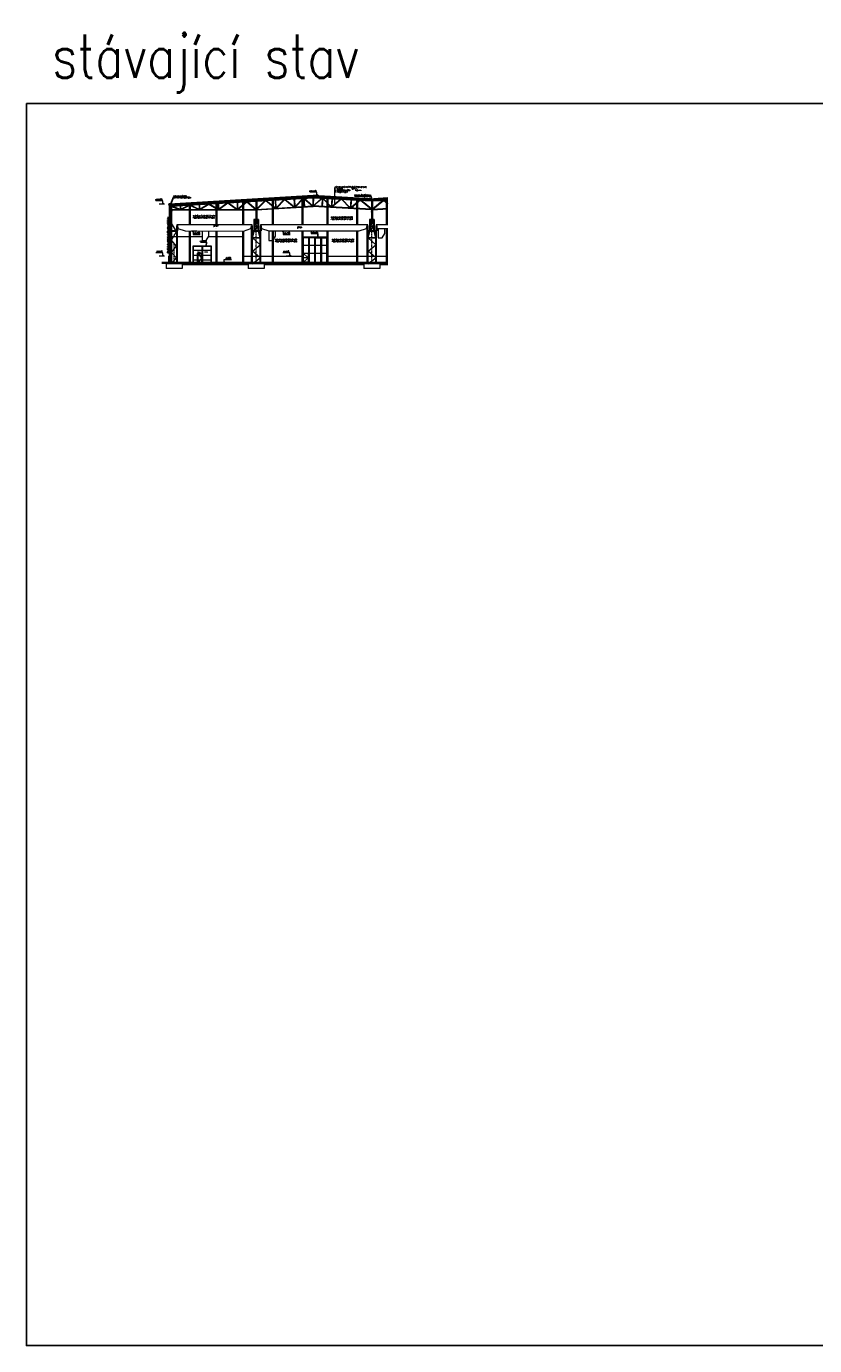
# Model space of a CAD drawing. Header units: millimetres. Extents: x -485339 to 350584, y -1189936 to 0.
# Tile 213 of 256: x -485339 to -319442, y -775236 to -497734. Entities that reach past the tile are written whole.
import ezdxf
from ezdxf import colors
from ezdxf.entities.mleader import LeaderData, LeaderLine
from ezdxf.enums import TextEntityAlignment as Align
from ezdxf.math import Vec2, Vec3

# ---------------------------------------------------------------- set-up
doc = ezdxf.new("R2010")
doc.units = ezdxf.units.MM
doc.header["$LTSCALE"] = 10
doc.linetypes.add('DASHDOT', pattern=[25.4, 12.7, -6.35, 0, -6.35])
doc.linetypes.add('ČÁRKOVANÁ', pattern=[19.05, 12.7, -6.35])
doc.layers.get('Defpoints').update_dxf_attribs({"color": 201})
for name, color, linetype, lineweight, true_color in [('BOUR_DVEŘE', 7, 'Continuous', 18, 0xdba400), ('BOUR_ČÁRY_OBRYS', 7, 'Continuous', 35, 0xdba400), ('BOUR_ČÁRY_PLNÉ', 7, 'Continuous', 18, 0xdba400), ('BOURÁNÍ_POPIS', 7, 'Continuous', 18, 0xdba400)]:
    doc.layers.add(name, color=color, linetype=linetype, lineweight=lineweight, true_color=true_color)
for name, color, linetype, lineweight in [('St_kóty_výškové', 132, 'Continuous', 18), ('St_popis', 250, 'Continuous', 18), ('St_sloupy_opláštění_pohled', 25, 'ČÁRKOVANÁ', 18), ('St_čáry_obrys', 5, 'Continuous', 35), ('St_čáry_plné', 250, 'Continuous', 18), ('St_šrafy', 250, 'Continuous', 18)]:
    doc.layers.add(name, color=color, linetype=linetype, lineweight=lineweight)
doc.styles.add('ROMANS', font='romans.shx', dxfattribs={"width": 0.8})
doc.styles.get("Standard").update_dxf_attribs({"font": 'simplex.shx', "width": 0.8})
doc.linetypes.add('IZOLACE', pattern='A,0.0001,-0.1,[134,ltypeshp.shx,S=0.1,R=0,X=-0.1,Y=0],-0.2,[134,ltypeshp.shx,S=0.1,R=180,X=0.1,Y=0],-0.1', length=0.4001)

# ---------------------------------------------------------------- blocks, each defined once
blk = doc.blocks.new('G$C17CABAA1')
at = {"layer": 'St_čáry_obrys', "color": 0}
for points in [[(-45, 0), (45, 0)], [(0, 0), (0, -180)], [(-45, -180), (45, -180)]]:
    blk.add_lwpolyline(points, dxfattribs=at)
blk = doc.blocks.new('G$C14EDF750')
at = {"layer": 'St_čáry_plné'}
for points in [[(-69, 13085), (-69, 9110)], [(-69, 13085), (-69, 9110)], [(-69, 13085), (-69, 9110)], [(101, 13085), (101, 9110)], [(101, 13085), (101, 9110)], [(101, 13085), (101, 9110)], [(-519, 9110), (-519, 6710)], [(511, 9110), (-519, 9110)], [(511, 9010), (-519, 9010)], [(-349, 9010), (-349, 6710)], [(-349, 8265), (-32, 9010)], [(349, 8265), (32, 9010)], [(341, 9010), (341, 6710)], [(511, 9110), (511, 6710)], [(985, 6710), (-985, 6710)], [(985, 6610), (-985, 6610)], [(-852, -200), (815, 1030), (-815, 2441), (815, 3780), (-815, 5235), (815, 5235), (443, 6610)], [(815, 5235), (-815, 5235), (-443, 6610)], [(-349, 6710), (341, 7588), (-349, 8265), (341, 8265)]]:
    blk.add_lwpolyline(points, dxfattribs=at)
at = {"layer": 'St_šrafy', "linetype": 'DASHDOT'}
blk.add_lwpolyline([(0, 0), (0, 61), (0, 10767)], dxfattribs=at)
at = {"layer": 'St_šrafy'}
for points in [[(-985, 0), (-985, 61), (-985, 6710)], [(-815, 0), (-815, 61), (-815, 6610)], [(815, 0), (815, 61), (815, 6610)], [(985, 0), (985, 61), (985, 6710)]]:
    blk.add_lwpolyline(points, dxfattribs=at)
blk = doc.blocks.new('G$CB422E4FE')
at = {"layer": 'St_čáry_obrys'}
for points in [[(50, 0), (-50, 0)], [(0, -1111), (0, 0)], [(50, -1111), (-50, -1111)]]:
    blk.add_lwpolyline(points, dxfattribs=at)
blk = doc.blocks.new('*U7319')
at = {"color": 0, "linetype": 'ByBlock', "lineweight": -2}
blk.add_line((3, 0), (-7, 0), dxfattribs=at)
for points in [[(0, 0), (0, 6.1), (0, 6.1), (-13, 6.1)], [(1.7, 1.7), (0, 0), (-1.8, 1.7)]]:
    blk.add_lwpolyline(points, dxfattribs=at)
at = {"color": 0, "linetype": 'ByBlock', "lineweight": -2, "style": 'ROMANS', "width": 0.8}
for tag, p in [('POPIS_001', (-12.5, 5.1)), ('VYSKA', (-3.5, 9.6))]:
    blk.add_attdef(tag, text='', height=2.5, dxfattribs=at).set_placement(p, align=Align.TOP_RIGHT)
blk = doc.blocks.new('*U4034')
at = {"color": 0, "linetype": 'ByBlock', "lineweight": -2}
blk.add_line((3, 0), (-7, 0), dxfattribs=at)
for points in [[(0, 0), (0, -6.1), (0, -6.1), (-13, -6.1)], [(1.8, -1.8), (0, 0), (-1.8, -1.8)]]:
    blk.add_lwpolyline(points, dxfattribs=at)
at = {"color": 0, "linetype": 'ByBlock', "lineweight": -2, "style": 'ROMANS', "width": 0.8}
for tag, p in [('POPIS_001', (-12.5, -7.1)), ('VYSKA', (-3.5, -2.6))]:
    blk.add_attdef(tag, text='', height=2.5, dxfattribs=at).set_placement(p, align=Align.TOP_RIGHT)
blk = doc.blocks.new('*U7320')
at = {"color": 0, "linetype": 'ByBlock', "lineweight": -2}
blk.add_line((-3, 0), (7, 0), dxfattribs=at)
for points in [[(-1.8, 1.7), (0, 0), (1.7, 1.7)], [(0, 0), (0, 6.1), (0, 6.1), (13, 6.1)]]:
    blk.add_lwpolyline(points, dxfattribs=at)
at = {"color": 0, "linetype": 'ByBlock', "lineweight": -2, "style": 'ROMANS', "width": 0.8}
blk.add_attdef('VYSKA', text='', height=2.5, dxfattribs=at).set_placement((12.5, 9.6), align=Align.TOP_RIGHT)
blk.add_attdef('POPIS_001', text='', height=2.5, dxfattribs=at).set_placement((12.5, 5.1), align=Align.TOP_LEFT)

msp = doc.modelspace()

# ---------------------------------------------------------------- linework, layer by layer
at = {"layer": 'BOUR_DVEŘE'}
for p, q in [((-450222.8, -547480.2), (-450222.8, -543880.2)), ((-450222.8, -543880.2), (-446472.8, -543880.2)), ((-448347.8, -543880.2), (-448347.8, -547480.2)), ((-446472.8, -543880.2), (-446472.8, -547480.2)), ((-422082.8, -542090.5), (-427152.8, -542090.5)), ((-427152.8, -542090.5), (-427152.8, -547477.5)), ((-425977.3, -542190.5), (-427060.9, -542190.5)), ((-427060.9, -542190.5), (-427060.9, -547377.5)), ((-422174.8, -543816.5), (-427060.9, -543816.5)), ((-425977.3, -542190.5), (-425977.3, -547377.5)), ((-425885.3, -542090.5), (-425885.3, -547477.5)), ((-425793.4, -542190.5), (-425793.4, -547377.5)), ((-424709.8, -542190.5), (-425793.4, -542190.5)), ((-424709.8, -542190.5), (-424709.8, -547377.5)), ((-424617.8, -542090.5), (-424617.8, -547477.5)), ((-424525.9, -542190.5), (-423442.3, -542190.5)), ((-424525.9, -542190.5), (-424525.9, -547377.5)), ((-423442.3, -542190.5), (-423442.3, -547377.5)), ((-423350.3, -542090.5), (-423350.3, -547477.5)), ((-423258.4, -542190.5), (-423258.4, -547377.5)), ((-423258.4, -542190.5), (-422174.8, -542190.5)), ((-422174.8, -542190.5), (-422174.8, -547377.5)), ((-422082.8, -547477.5), (-422082.8, -542090.5)), ((-450151.7, -547413.3), (-450151.7, -543947)), ((-450151.7, -543947), (-448418.9, -543947)), ((-446543.9, -544897.9), (-450151.7, -544897.9)), ((-446543.9, -545921.4), (-450151.7, -545921.4)), ((-449207.3, -545142.7), (-449311.6, -545199.3)), ((-449311.6, -545199.3), (-449207.3, -545255.9)), ((-449282.2, -545756.2), (-449282.2, -545642.9)), ((-449242.1, -545199.3), (-448671.1, -545199.3)), ((-448418.9, -543947), (-448418.9, -545419.1)), ((-448276.7, -543947), (-448276.7, -547413.3)), ((-448276.7, -543947), (-446543.9, -543947)), ((-447303.8, -545199.3), (-447874.8, -545199.3)), ((-447338.6, -545255.9), (-447338.6, -545142.7)), ((-447338.6, -545142.7), (-447234.2, -545199.3)), ((-447234.2, -545199.3), (-447338.6, -545255.9)), ((-446543.9, -543947), (-446543.9, -547413.3)), ((-427060.9, -545412.2), (-426023.2, -546444.8)), ((-427060.9, -545412.2), (-422174.8, -545412.2)), ((-427060.9, -547377.5), (-427060.9, -545412.2)), ((-427060.9, -545412.2), (-425977.3, -545412.2)), ((-426023.2, -546444.8), (-427060.9, -547377.5)), ((-427014.9, -547327.5), (-427014.9, -545462.2)), ((-427014.9, -545462.2), (-426023.2, -545462.2)), ((-426023.2, -546394.8), (-427014.9, -546394.8)), ((-426023.2, -546444.8), (-427014.9, -546444.8)), ((-426023.2, -545462.2), (-426023.2, -547327.5)), ((-425977.3, -545412.2), (-425977.3, -547377.5)), ((-446472.8, -547480.2), (-450222.8, -547480.2)), ((-446543.9, -546935.7), (-450151.7, -546935.7)), ((-449297.8, -547413.3), (-450151.7, -547413.3)), ((-446543.9, -547413.3), (-448276.7, -547413.3)), ((-427152.8, -547477.5), (-422082.8, -547477.5)), ((-425977.3, -547377.5), (-427060.9, -547377.5)), ((-427060.9, -547377.5), (-425977.3, -547377.5)), ((-426023.2, -547327.5), (-427014.9, -547327.5)), ((-425793.4, -547377.5), (-424709.8, -547377.5)), ((-423442.3, -547377.5), (-424525.9, -547377.5)), ((-422174.8, -547377.5), (-423258.4, -547377.5))]:
    msp.add_line(p, q, dxfattribs=at)
for points in [[(-446472.8, -547480.2), (-450222.8, -547480.2), (-450222.8, -543880.2), (-446472.8, -543880.2)], [(-422082.8, -547477.5), (-427152.8, -547477.5), (-427152.8, -542090.5), (-422082.8, -542090.5)], [(-448347.8, -547469.1), (-449297.8, -547469.1), (-449297.8, -545419.1), (-448347.8, -545419.1)], [(-448397.8, -547469.1), (-449247.8, -547469.1), (-449247.8, -545469.1), (-448397.8, -545469.1)], [(-448447.8, -547419.1), (-449197.8, -547419.1), (-449197.8, -545519.1), (-448447.8, -545519.1)]]:
    msp.add_lwpolyline(points, close=True, dxfattribs=at)
msp.add_lwpolyline([(-449247.8, -545469.1), (-448447.8, -546469.1), (-449247.8, -547469.1)], dxfattribs=at)
at = {"layer": 'BOUR_ČÁRY_OBRYS'}
for points in [[(-455325.3, -535222.1), (-455318.2, -535158.7)], [(-455318.2, -535158.7), (-455111.5, -535146.3), (-455110.4, -535166.3)], [(-455272.8, -535176.7), (-455272.8, -535156)], [(-455182.8, -535171.3), (-455272.8, -535176.7)], [(-455182.8, -535396.3), (-455182.8, -535171.3)], [(-455182.8, -535396.3), (-454920.8, -535396.3), (-454885.3, -535245.9)], [(-455110.4, -535166.3), (-455094.5, -535366.3), (-454944.5, -535366.3), (-454889.4, -535133)], [(-424995.2, -533399.1), (-454904.5, -535197)], [(-424995, -533449.1), (-454885.3, -535245.9)], [(-424995.2, -533399.1), (-412947.8, -534061.8)], [(-424995, -533449.1), (-412936.1, -534112.5)], [(-412947.8, -534061.8), (-412893.9, -534294.6), (-412602.2, -534310.6), (-412310.6, -534294.6), (-412256.5, -534061.5)], [(-412910.6, -534000.8), (-412853.6, -534246.7), (-412602.2, -534260.5), (-412350.8, -534246.7), (-412293.7, -534000.5)]]:
    msp.add_lwpolyline(points, dxfattribs=at)
at = {"layer": 'BOUR_ČÁRY_PLNÉ'}
for points in [[(-424995.3, -533335.9), (-455272.8, -535156)], [(-455232.8, -535174.3), (-455232.8, -546040.2)], [(-455182.8, -535171.3), (-455182.8, -546040.2)], [(-424995.3, -533335.9), (-412910.6, -534000.8)]]:
    msp.add_lwpolyline(points, dxfattribs=at)
at = {"layer": 'BOUR_ČÁRY_PLNÉ', "linetype": 'IZOLACE', "ltscale": 7}
for points in [[(-424993.5, -533365.9), (-454896.6, -535163.5)], [(-424997, -533365.9), (-412903.6, -534031.2)]]:
    msp.add_lwpolyline(points, dxfattribs=at)
at = {"layer": 'BOUR_ČÁRY_PLNÉ', "linetype": 'ČÁRKOVANÁ', "const_width": 10}
for points in [[(-424995.3, -533335.9), (-454889.4, -535133)], [(-424995.3, -533335.9), (-412910.6, -534000.8)]]:
    msp.add_lwpolyline(points, dxfattribs=at)
at = {"layer": 'Defpoints'}
msp.add_lwpolyline([(-485339.2, -513966), (143293.5, -513966), (143293.5, -775236.5), (-485339.2, -775236.5)], close=True, dxfattribs=at)
at = {"layer": 'St_popis'}
msp.add_lwpolyline([(-420520.3, -531639.9), (-420520.3, -535136.7)], dxfattribs=at)
at = {"layer": 'St_sloupy_opláštění_pohled', "linetype": 'Continuous'}
for points in [[(-451082.8, -534954.2), (-451082.8, -539480.2)], [(-450872.8, -534941.6), (-450872.8, -539480.2)], [(-445462.8, -534616.4), (-445462.8, -539480.2)], [(-445252.8, -534603.8), (-445252.8, -539480.2)], [(-439842.8, -534278.6), (-439842.8, -539480.2)], [(-439632.8, -534265.9), (-439632.8, -539480.2)], [(-433602.8, -533903.5), (-433602.8, -539480.2)], [(-433392.8, -533890.8), (-433392.8, -539480.2)], [(-427362.8, -533528.4), (-427362.8, -539480.2)], [(-427152.8, -533515.7), (-427152.8, -539480.2)], [(-422082.8, -533546.2), (-422082.8, -539480.2)], [(-421872.8, -533557.8), (-421872.8, -539480.2)], [(-415842.8, -533889.5), (-415842.8, -539480.2)], [(-415632.8, -533901.1), (-415632.8, -539480.2)], [(-409602.8, -533902.5), (-409602.8, -539480.2)], [(-409392.8, -533890.9), (-409392.8, -539480.2)], [(-451082.8, -540771.2), (-451082.8, -547480.2)], [(-450872.8, -540771.5), (-450872.8, -547480.2)], [(-445462.8, -540226.6), (-445462.8, -540248.6)], [(-445462.8, -540778.7), (-445462.8, -547480.2)], [(-445252.8, -540226.6), (-445252.8, -540248.6)], [(-445252.8, -540778.9), (-445252.8, -547480.2)], [(-439842.8, -540786.1), (-439842.8, -547480.2)], [(-439632.8, -540786.4), (-439632.8, -547480.2)], [(-433602.8, -540770.2), (-433602.8, -547480.2)], [(-433392.8, -540770.2), (-433392.8, -547480.2)], [(-427362.8, -540770.2), (-427362.8, -547477.5)], [(-427152.8, -540770.2), (-427152.8, -547477.5)], [(-422082.8, -540770.2), (-422082.8, -547477.5)], [(-421872.8, -540770.2), (-421872.8, -547477.5)], [(-415842.8, -540770.2), (-415842.8, -547477.5)], [(-415632.8, -540770.2), (-415632.8, -547477.5)], [(-409602.8, -540226.6), (-409602.8, -547477.5)], [(-409392.8, -540226.6), (-409392.8, -547477.5)]]:
    msp.add_lwpolyline(points, dxfattribs=at)
at = {"layer": 'St_čáry_obrys'}
for points in [[(-409254, -533946.4), (-412268.3, -534112.2)], [(-409254, -533896.3), (-412256.5, -534061.5)], [(-455272.8, -547480.2), (-455272.8, -546040.2), (-454972.8, -546040.2), (-454972.8, -547480.2)], [(-455272.8, -547480.2), (-456805.2, -547480.2)], [(-409254, -547480.2), (-454972.8, -547480.2)]]:
    msp.add_lwpolyline(points, dxfattribs=at)
for centre in [(-454862.8, -535512.4), (-412602.2, -534395.6), (-454862.8, -536512.4), (-412602.2, -536695.6)]:
    msp.add_circle(centre, 85, dxfattribs=at)
at = {"layer": 'St_čáry_plné'}
for points in [[(-455272.8, -535156), (-455272.8, -547680.2)], [(-455109.6, -535176.3), (-455271, -535186)], [(-454972.8, -535396.3), (-454972.8, -547680.2)], [(-454947.8, -535396.3), (-454947.8, -547680.2)], [(-454872.7, -535425.5), (-424994.6, -533629.1)], [(-454793.1, -535561), (-424994.2, -533769.4)], [(-454777.8, -535512.4), (-454777.8, -547680.2)], [(-454678.6, -535554.1), (-452973.2, -536184.7)], [(-452973.2, -535308.3), (-452973.2, -535311.3)], [(-452973.2, -535451.5), (-452973.2, -536227.4)], [(-452873.2, -536183.1), (-451084, -535338)], [(-452873.2, -535445.5), (-452873.2, -536227.4)], [(-452779.5, -536227.4), (-450920.3, -535349.1)], [(-450920.3, -535349.1), (-449073.5, -536227.4)], [(-450794.2, -535320.5), (-448980.4, -536183.1)], [(-448980.4, -535211.5), (-448980.4, -536227.4)], [(-448880.4, -536180.7), (-447070.5, -535096.7)], [(-448880.4, -535205.5), (-448880.4, -536227.4)], [(-448802.6, -536227.4), (-446934, -535108.1)], [(-446934, -535108.1), (-445065.5, -536227.4)], [(-446822.4, -535081.7), (-444987.6, -536180.7)], [(-444987.6, -534971.5), (-444987.6, -536227.4)], [(-444887.6, -536177.9), (-443065.5, -534855.9)], [(-444887.6, -534965.5), (-444887.6, -536227.4)], [(-444819.5, -536227.4), (-442937, -534861.5)], [(-442937, -534861.5), (-441062.7, -536227.4)], [(-442828.5, -534841.6), (-440994.8, -536177.9)], [(-440994.8, -534731.5), (-440994.8, -536227.4)], [(-440894.8, -536174.8), (-439064.8, -534615.3)], [(-440894.8, -534725.5), (-440894.8, -536227.4)], [(-440833.1, -536227.4), (-438948.4, -534621.3)], [(-438948.4, -534621.3), (-437063.7, -536227.4)], [(-438847.4, -534602.3), (-437002, -536174.8)], [(-437002, -534491.5), (-437002, -536227.4)], [(-436962.8, -536227.4), (-424948.9, -535505)], [(-436902, -536167.8), (-435066.6, -534374.9)], [(-436902, -534485.5), (-436902, -536223.7)], [(-436841, -536220), (-434944.7, -534367.6)], [(-434954.6, -534377.3), (-432964.1, -535986.9)], [(-434846.6, -534361.7), (-432908.4, -535929.1)], [(-433009.3, -534251.1), (-432905.1, -535983.2)], [(-432909.4, -534245.1), (-432805.3, -535977.2)], [(-431055.1, -534133.8), (-432807.6, -535938.7)], [(-430936.6, -534126.6), (-432729.3, -535972.8)], [(-430953.5, -534144), (-428971.3, -535746.9)], [(-430853.8, -534121.7), (-428915.6, -535689.1)], [(-429016.5, -534011.3), (-428912.3, -535743.4)], [(-428916.6, -534005.3), (-428812.5, -535737.4)], [(-427062.3, -533893.7), (-428814.8, -535698.6)], [(-427015.9, -533960.8), (-428736.5, -535732.8)], [(-427020.1, -533891.2), (-426915.9, -535623.4)], [(-426920.2, -533885.2), (-426816.1, -535617.4)], [(-426918.9, -533939.3), (-425105, -535514.4)], [(-426860.9, -533883.7), (-425048.8, -535457.3)], [(-425044.9, -533772.4), (-425048.9, -535511.1)], [(-425044.6, -533629), (-425044.6, -533632.1)], [(-412687.2, -536183.3), (-425031.3, -535505.3)], [(-424994.6, -533629.1), (-412602.2, -534310.6), (-409254, -534126.4)], [(-424994.2, -533769.4), (-412602.2, -534450.8), (-409254, -534266.6)], [(-424944.6, -533629.2), (-424948.9, -535505)], [(-423127.6, -533874), (-424931.7, -535457)], [(-423069.4, -533929.3), (-424875.2, -535513.8)], [(-423068.3, -533875.3), (-423163.5, -535607.9)], [(-422968.5, -533880.8), (-423063.7, -535613.4)], [(-422972.3, -533950.3), (-421242.5, -535713.4)], [(-422926.3, -533883), (-421164.4, -535678.8)], [(-421071.4, -533984.9), (-421166.5, -535717.6)], [(-420971.5, -533990.4), (-421066.7, -535723.1)], [(-419133.6, -534091.3), (-421063.7, -535668.7)], [(-419015.5, -534098.1), (-421007.7, -535726.3)], [(-419033.8, -534113.1), (-417248.6, -535932.7)], [(-418932.3, -534102.4), (-417170.4, -535898.2)], [(-417077.4, -534204.1), (-417172.5, -535936.7)], [(-416977.5, -534209.5), (-417072.7, -535942.2)], [(-415139.6, -534310.7), (-417069.7, -535888.1)], [(-415021.8, -534317.8), (-417013.7, -535945.6)], [(-412768.5, -536178.8), (-415028.9, -534330)], [(-412687.2, -536142), (-414917.5, -534317.8)], [(-412522.7, -536142), (-410292.4, -534317.8)], [(-412441.4, -536178.8), (-410181, -534330)], [(-409254, -533833.2), (-412293.7, -534000.5)], [(-410188.1, -534317.8), (-409254, -535081.2)], [(-410070.3, -534310.7), (-409254, -534977.8)], [(-454777.8, -535602.7), (-453088.5, -536227.4)], [(-454777.8, -536227.4), (-436962.8, -536227.4)], [(-454777.8, -536347.4), (-436962.8, -536347.4)], [(-436962.8, -536347.6), (-424949.1, -535625.3)], [(-412687.2, -536303.5), (-425030.4, -535625.5)], [(-412522.7, -536183.3), (-409254, -536003.7)], [(-412522.7, -536303.5), (-409254, -536123.9)], [(-454777.8, -547680.2), (-453747.8, -546449.7), (-454777.8, -545321.7), (-453747.8, -543973.7), (-454777.8, -542696.9), (-453747.8, -540870.2), (-454777.8, -539157)], [(-453577.8, -540770.2), (-454777.8, -540770.2)], [(-453577.8, -540870.2), (-454777.8, -540870.2)], [(-453747.8, -540870.2), (-453747.8, -547680.2)], [(-453677.8, -539658.5), (-453677.8, -540770.2)], [(-453577.8, -539658.5), (-453577.8, -540770.2)], [(-453577.8, -540770.2), (-453577.8, -547680.2)], [(-448363.7, -540770.2), (-448363.7, -542770.2), (-447515.8, -542770.2), (-446951.3, -541869.3), (-446951.3, -540770.2)], [(-437947.8, -539658.5), (-437947.8, -540770.2)], [(-437847.8, -539658.5), (-437847.8, -540770.2)], [(-436077.8, -539658.5), (-436077.8, -540770.2)], [(-435977.8, -539658.5), (-435977.8, -540770.2)], [(-434299.5, -540770.2), (-434299.5, -542770.2), (-433451.7, -542770.2), (-432887.1, -541869.3), (-432887.1, -540770.2)], [(-413602.8, -539658.5), (-413602.8, -540770.2)], [(-413502.8, -539658.5), (-413502.8, -540770.2)], [(-409254, -539480.2), (-411733.5, -539480.2), (-411733.5, -539642.2), (-411615.8, -539642.2), (-411615.8, -540226.6), (-409254, -540226.6)], [(-411732.8, -539658.5), (-411732.8, -540770.2)], [(-411632.8, -539658.5), (-411632.8, -540770.2)], [(-411321.8, -540226.6), (-411321.8, -542226.6), (-410474, -542226.6), (-409909.4, -541325.8), (-409909.4, -540226.6)], [(-454362.4, -541519.2), (-454362.4, -541539.8), (-454362.4, -541519.2)], [(-439842.8, -542020.2), (-439842.8, -547480.2)], [(-454972.8, -546040.2), (-454972.8, -547680.2)], [(-439632.8, -546040.2), (-437947.8, -546040.2)], [(-437777.8, -546040.2), (-436147.8, -546040.2)], [(-435977.8, -546040.2), (-433602.8, -546040.2)], [(-433392.8, -546040.2), (-427362.8, -546040.2)], [(-421872.8, -546040.2), (-415842.8, -546040.2)], [(-415632.8, -546040.2), (-413602.8, -546040.2)], [(-413432.8, -546040.2), (-411802.8, -546040.2)], [(-411632.8, -546040.2), (-409602.8, -546040.2)], [(-409392.8, -546080.2), (-409254, -546080.2)], [(-409254, -547680.2), (-455947.8, -547680.2)], [(-452577.8, -548680.2), (-455947.8, -548680.2)], [(-438647.8, -547880.2), (-452577.8, -547880.2)], [(-435277.8, -548680.2), (-438647.8, -548680.2)], [(-414302.8, -547880.2), (-435277.8, -547880.2)], [(-410932.8, -548680.2), (-414302.8, -548680.2)], [(-409254, -547880.2), (-410932.8, -547880.2)]]:
    msp.add_lwpolyline(points, dxfattribs=at)
at = {"layer": 'St_čáry_plné', "linetype": 'IZOLACE', "ltscale": 7}
msp.add_lwpolyline([(-409254, -533863.3), (-412300.8, -534030.9)], dxfattribs=at)
at = {"layer": 'St_čáry_plné', "linetype": 'ČÁRKOVANÁ', "const_width": 10}
msp.add_lwpolyline([(-409254, -533833.2), (-412293.7, -534000.5)], dxfattribs=at)
at = {"layer": 'St_čáry_plné'}
for points in [[(-439609.2, -540786.4), (-438099.9, -540250.6), (-437947.8, -539658.5), (-437830.2, -539658.5), (-437830.2, -539496.4), (-453678.5, -539480.2), (-453678.5, -539642.2), (-453560.8, -539642.2), (-453478.2, -540234.7), (-451899.5, -540770.2)], [(-415281.8, -540770.2), (-413772.6, -540234.4), (-413620.5, -539642.2), (-413502.8, -539642.2), (-413502.8, -539480.2), (-436078.5, -539480.2), (-436078.5, -539642.2), (-435960.8, -539642.2), (-435878.2, -540234.7), (-434299.5, -540770.2)]]:
    msp.add_lwpolyline(points, close=True, dxfattribs=at)
at = {"layer": 'St_šrafy', "linetype": 'DASHDOT'}
for points in [[(-436962.8, -547480.2), (-436962.8, -547419.2), (-436962.8, -534168.6)], [(-412617.8, -547480.2), (-412617.8, -547419.2), (-412617.8, -536713.6)], [(-454262.8, -547480.2), (-454262.8, -543302.9)]]:
    msp.add_lwpolyline(points, dxfattribs=at)
at = {"layer": 'St_šrafy'}
for points in [[(-453747.8, -542020.2), (-454777.8, -542020.2)], [(-453266.8, -542020.2), (-453577.8, -542020.2)], [(-450872.8, -542020.2), (-453577.8, -542020.2)], [(-448363.7, -542020.2), (-450872.8, -542020.2)], [(-445462.8, -542020.2), (-447045.8, -542020.2)], [(-439842.8, -542020.2), (-445252.8, -542020.2)], [(-455272.8, -546040.2), (-454972.8, -546040.2)], [(-455947.8, -547680.2), (-455947.8, -548680.2)], [(-452577.8, -547680.2), (-452577.8, -548680.2)], [(-438647.8, -547680.2), (-438647.8, -548680.2)], [(-435277.8, -547680.2), (-435277.8, -548680.2)], [(-414302.8, -547680.2), (-414302.8, -548680.2)], [(-410932.8, -547680.2), (-410932.8, -548680.2)]]:
    msp.add_lwpolyline(points, dxfattribs=at)

# ---------------------------------------------------------------- block references
at = {"layer": 'St_kóty_výškové'}
ref = msp.add_blockref('*U7320', (-424184.5, -533335.9), dxfattribs=dict(at, xscale=-115.8301158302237, yscale=115.8301158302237, zscale=115.8301158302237))
ref.add_attrib('VYSKA', '+14,140', dxfattribs={"layer": '0', "color": 0, "linetype": 'ByBlock', "lineweight": -2, "height": 289.58, "style": 'ROMANS', "width": 0.8}).set_placement((-424341.6, -532221.1), align=Align.TOP_RIGHT)
ref = msp.add_blockref('*U7320', (-456588.5, -535158.7), dxfattribs=dict(at, xscale=-115.8301158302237, yscale=115.8301158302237, zscale=115.8301158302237))
ref.add_attrib('VYSKA', '+12,300', dxfattribs={"layer": '0', "color": 0, "linetype": 'ByBlock', "lineweight": -2, "height": 289.58, "style": 'ROMANS', "width": 0.8}).set_placement((-456745.6, -534043.9), align=Align.TOP_RIGHT)
ref = msp.add_blockref('*U4034', (-450253.2, -540770.2), dxfattribs=dict(at, xscale=-115.8301158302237, yscale=115.8301158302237, zscale=115.8301158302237))
ref.add_attrib('VYSKA', '+6,700', dxfattribs={"layer": '0', "color": 0, "linetype": 'ByBlock', "lineweight": -2, "height": 289.58, "style": 'ROMANS', "width": 0.8}).set_placement((-448805.4, -541074.2), align=Align.TOP_RIGHT)
ref = msp.add_blockref('*U4034', (-431298.9, -540770.2), dxfattribs=dict(at, xscale=-115.8301158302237, yscale=115.8301158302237, zscale=115.8301158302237))
ref.add_attrib('VYSKA', '+6,700', dxfattribs={"layer": '0', "color": 0, "linetype": 'ByBlock', "lineweight": -2, "height": 289.58, "style": 'ROMANS', "width": 0.8}).set_placement((-429851.1, -541074.2), align=Align.TOP_RIGHT)
ref = msp.add_blockref('*U7320', (-456588.5, -546040.2), dxfattribs=dict(at, xscale=-115.8301158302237, yscale=115.8301158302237, zscale=115.8301158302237))
ref.add_attrib('VYSKA', '+1,440', dxfattribs={"layer": '0', "color": 0, "linetype": 'ByBlock', "lineweight": -2, "height": 289.58, "style": 'ROMANS', "width": 0.8}).set_placement((-456745.6, -544925.3), align=Align.TOP_RIGHT)
ref = msp.add_blockref('*U7319', (-443705.8, -547480.2), dxfattribs=dict(at, xscale=-115.8301158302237, yscale=115.8301158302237, zscale=115.8301158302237))
ref.add_attrib('VYSKA', '%%P0,000', dxfattribs={"layer": '0', "color": 0, "linetype": 'ByBlock', "lineweight": -2, "height": 289.58, "style": 'ROMANS', "width": 0.8}).set_placement((-442258, -546365.3), align=Align.TOP_RIGHT)
ref = msp.add_blockref('*U7320', (-429884, -546040.2), dxfattribs=dict(at, xscale=-115.8301158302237, yscale=115.8301158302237, zscale=115.8301158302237))
ref.add_attrib('VYSKA', '+1,440', dxfattribs={"layer": '0', "color": 0, "linetype": 'ByBlock', "lineweight": -2, "height": 289.58, "style": 'ROMANS', "width": 0.8}).set_placement((-430041.1, -544925.3), align=Align.TOP_RIGHT)
at = {"layer": 'St_čáry_obrys'}
for p, rotation in [((-454838.6, -535243.1), 3.440080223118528), ((-452934, -535128.6), 3.440080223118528), ((-450937.6, -535008.6), 3.440080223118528), ((-448941.2, -534888.6), 3.440080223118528), ((-446944.8, -534768.6), 3.440080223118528), ((-444948.4, -534648.6), 3.440080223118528), ((-442952, -534528.6), 3.440080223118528), ((-440955.6, -534408.6), 3.440080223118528), ((-438959.2, -534288.6), 3.440080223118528), ((-436962.8, -534168.6), 3.440080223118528), ((-434966.4, -534048.5), 3.440080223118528), ((-432970, -533928.5), 3.440080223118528), ((-430973.6, -533808.5), 3.440080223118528), ((-428977.2, -533688.5), 3.440080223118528), ((-426980.8, -533568.5), 3.440080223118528), ((-424995, -533449.1), 0.1456220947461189), ((-412191.5, -534107.7), 3.440080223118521)]:
    msp.add_blockref('G$C17CABAA1', p, dxfattribs=dict(at, rotation=rotation))
at = {"layer": 'St_čáry_obrys', "xscale": -1}
for p, rotation in [((-423008.7, -533558.4), 356.5599197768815), ((-421011.7, -533668.3), 356.5599197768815), ((-419014.8, -533778.1), 356.5599197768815), ((-417017.8, -533888), 356.5599197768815), ((-415020.9, -533997.8), 356.5599197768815), ((-413023.9, -534107.7), 356.5599197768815), ((-410598.4, -534200.6), 183.1488360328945)]:
    msp.add_blockref('G$C17CABAA1', p, dxfattribs=dict(at, rotation=rotation))
at = {"layer": 'St_čáry_obrys'}
for p in [(-453627.8, -539658.5), (-437897.8, -539658.5), (-436027.8, -539658.5), (-413552.8, -539658.5), (-411682.8, -539658.5)]:
    msp.add_blockref('G$CB422E4FE', p, dxfattribs=at)
at = {"layer": 'St_čáry_plné'}
for p in [(-436962.8, -547480.2), (-412617.8, -547480.2)]:
    msp.add_blockref('G$C14EDF750', p, dxfattribs=at)

# ---------------------------------------------------------------- texts
at = {"layer": 'BOURÁNÍ_POPIS', "width": 0.8}
for s, p in [('V CELÉ PLOŠE (DRÁTOSKLO+TRAP.PLECH)', (-450267.9, -538072.8)), ('DEMONTÁŽ LEHKÉHO OBVODOVÉHO PLÁŠTĚ ', (-450267.9, -537664.2)), ('V CELÉ PLOŠE (DRÁTOSKLO+TRAP.PLECH)', (-421243.3, -538384.3)), ('DEMONTÁŽ LEHKÉHO OBVODOVÉHO PLÁŠTĚ ', (-421243.3, -537975.6)), ('V CELÉ PLOŠE (DRÁTOSKLO+TRAP.PLECH)', (-432979.6, -543049.1)), ('DEMONTÁŽ LEHKÉHO OBVODOVÉHO PLÁŠTĚ ', (-432979.6, -542640.4)), ('V CELÉ PLOŠE (DRÁTOSKLO+TRAP.PLECH)', (-421014.5, -543083.3)), ('DEMONTÁŽ LEHKÉHO OBVODOVÉHO PLÁŠTĚ ', (-421014.5, -542674.6))]:
    msp.add_text(s, height=180, dxfattribs=at).set_placement(p)
msp.add_text('DEMONTÁŽ LEHKÉHO OBVODOVÉHO PLÁŠTĚ (DRÁTOSKLO+TRAP.PLECH)', height=180, rotation=90, dxfattribs=at).set_placement((-455429.6, -545388.8))
at = {"layer": 'BOURÁNÍ_POPIS', "insert": (-420347.9, -531446.9), "char_height": 200, "width": 17412.882, "attachment_point": 1, "style": 'ROMANS'}
msp.add_mtext('KOMPLETNÍ DEMONTÁŽ STÁVAJÍCÍHO STŘEŠNÍHO PLÁŠTĚ\\P- 3x BITAGIT^I^I^I  TL.9 mm\\P- IZOLAČNÍ DESKY IZOSID ^I  TL.63 mm\\P- TRAPÉZOVÝ PLECH', dxfattribs=at)
at = {"layer": 'Defpoints', "width": 0.8}
msp.add_text('stávající stav', height=9110.385, dxfattribs=at).set_placement((-479903.4, -508572.1))
at = {"layer": 'St_čáry_plné', "width": 0.8}
for p in [(-445941.4, -539781.4), (-428341.4, -540143.1)]:
    msp.add_text('jeřáb', height=316.68, dxfattribs=at).set_placement(p)

# ---------------------------------------------------------------- leaders
at = {"layer": 'BOURÁNÍ_POPIS'}
ml = msp.add_multileader_mtext('Standard', dxfattribs=at)
ml.set_content('DEMONTÁŽ ZBYTKŮ ČÁSTÍ\\POKAP.HRANY A OKAPOVÉHO ŽLABU')
ml.set_leader_properties()
ml.build(insert=Vec2(0, 0))
ml.multileader.update_dxf_attribs({"text_left_attachment_type": 6, "text_right_attachment_type": 6, "arrow_head_size": 180})
ctx = ml.context
ctx.base_point, ctx.char_height, ctx.arrow_head_size, ctx.plane_origin = Vec3(-454386.8, -533639.5), 180, 180, Vec3(-453596.5, -532675.1)
ctx.left_attachment, ctx.right_attachment = 6, 6
notes = []
notes.append((ctx, [(0, (1, 1, 0), (-454394.8, -533639.5), (1, 0), 8, [(0, [(-455036.4, -535237.6)], 0, [])])]))
ctx.mtext.insert, ctx.mtext.flow_direction = Vec3(-454384.8, -533361.8), 5
ml = msp.add_multileader_mtext('Standard', dxfattribs=at)
ml.set_content('DEMONTÁŽ NÁSTŘEŠNÍHO ŽLABU\\PVÝMĚNA ZA NOVÝ')
ml.set_leader_properties()
ml.build(insert=Vec2(0, 0))
ml.multileader.update_dxf_attribs({"text_left_attachment_type": 6, "text_right_attachment_type": 6, "arrow_head_size": 180})
ctx = ml.context
ctx.base_point, ctx.char_height, ctx.arrow_head_size, ctx.plane_origin = Vec3(-416371.4, -533416.8), 180, 180, Vec3(-412042.8, -532452.4)
ctx.left_attachment, ctx.right_attachment, ctx.text_align_type = 6, 6, 2
notes.append((ctx, [(0, (1, 1, 0), (-412821.1, -533416.8), (-1, 0), 8, [(0, [(-412553.4, -534257.8)], 0, [])])]))
ctx.mtext.insert, ctx.mtext.alignment, ctx.mtext.flow_direction = Vec3(-412831.1, -533139.1), 3, 5
ml = msp.add_multileader_mtext('Standard', dxfattribs=at)
ml.set_content('ZRUŠENÍ VRAT')
ml.set_leader_properties()
ml.build(insert=Vec2(0, 0))
ml.multileader.update_dxf_attribs({"text_left_attachment_type": 6, "text_right_attachment_type": 6, "arrow_head_size": 180})
ctx = ml.context
ctx.base_point, ctx.char_height, ctx.arrow_head_size, ctx.plane_origin = Vec3(-425557.5, -541267.6), 180, 180, Vec3(-423203.8, -540303.2)
ctx.left_attachment, ctx.right_attachment, ctx.text_align_type = 6, 6, 2
notes.append((ctx, [(0, (1, 1, 0), (-423982.1, -541267.6), (-1, 0), 8, [(0, [(-424038.7, -542295.2)], 0, [])])]))
ctx.mtext.insert, ctx.mtext.alignment, ctx.mtext.flow_direction = Vec3(-423992.1, -540989.9), 3, 5
ml = msp.add_multileader_mtext('Standard', dxfattribs=at)
ml.set_content('VÝMĚNA VRAT')
ml.set_leader_properties()
ml.build(insert=Vec2(0, 0))
ml.multileader.update_dxf_attribs({"text_left_attachment_type": 6, "text_right_attachment_type": 6, "arrow_head_size": 180})
ctx = ml.context
ctx.base_point, ctx.char_height, ctx.arrow_head_size, ctx.plane_origin = Vec3(-448962, -543093), 180, 180, Vec3(-446642.5, -542128.6)
ctx.left_attachment, ctx.right_attachment, ctx.text_align_type = 6, 6, 2
notes.append((ctx, [(0, (1, 1, 0), (-447420.8, -543093), (-1, 0), 8, [(0, [(-447477.5, -544120.6)], 0, [])])]))
ctx.mtext.insert, ctx.mtext.rotation, ctx.mtext.alignment, ctx.mtext.flow_direction = Vec3(-447430.8, -542815.2), 1.57079633, 3, 5
for ctx, leaders in notes:
    for number, flags, end, landing, length, lines in leaders:
        leader = LeaderData()
        leader.index, (leader.has_last_leader_line, leader.has_dogleg_vector, leader.attachment_direction) = number, flags
        leader.last_leader_point, leader.dogleg_vector, leader.dogleg_length = Vec3(end), Vec3(landing), length
        for number, points, colour, breaks in lines:
            line = LeaderLine()
            line.index, line.vertices, line.color, line.breaks = number, Vec3.list(points), colors.encode_raw_color(colour), breaks
            leader.lines.append(line)
        ctx.leaders.append(leader)

doc.saveas('drawing.dxf')
